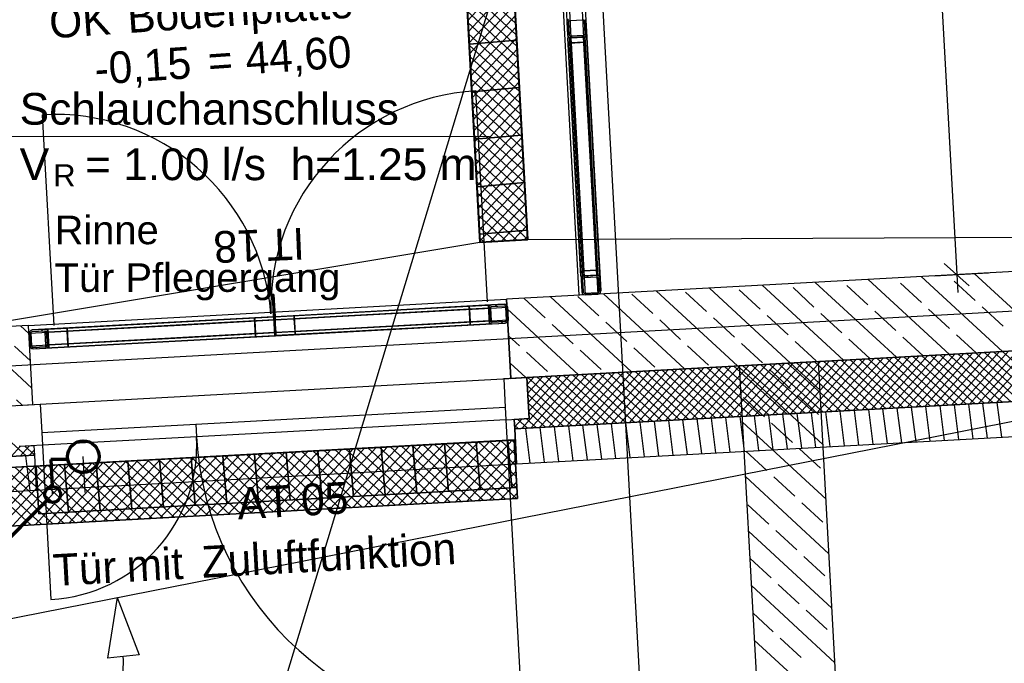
# Model space of a CAD drawing. Extents: x -181 to 1388, y 138 to 979.
# Tile 26 of 82: x 655 to 717, y 296 to 337. Entities that reach past the tile are written whole.
import ezdxf
from ezdxf.lldxf.tags import DXFTag

# ---------------------------------------------------------------- set-up
doc = ezdxf.new("R2010")
doc.units = 0
doc.layers.get('0').update_dxf_attribs({"lineweight": 25})
for name, color, linetype, lineweight, true_color in [('01 Höhen im Gebäude - Basis', 7, 'Continuous', 25, 0x848484), ('01AFU Allgemein Bemaßung', 7, 'Continuous', 25, 0x848484), ('02 Raster Bemaßung', 7, 'Continuous', 25, 0x848484), ('20 Außenwände', 7, 'Continuous', 25, 0x848484), ('20 Bodenaufbau - Gefällelinien', 7, 'Continuous', 25, 0x848484), ('20 Dach Stb-Decke', 7, 'Continuous', 25, 0x848484), ('20 Gitterwände', 7, 'Continuous', 25, 0x848484), ('20 Innenwände', 7, 'Continuous', 25, 0x848484), ('20 Türen Gitterwände - NR', 7, 'Continuous', 25, 0x848484), ('60 Stützwand - Stützwände', 7, 'Continuous', 25, 0x848484), ('70 Bodenabläufe+Rinnen', 7, 'Continuous', 25, 0x848484), ('A-0', 7, 'Continuous', 25, 0x848484), ('S_Einrichtung', 7, 'Continuous', 35, 0x9dff9d), ('S_Schmutzwasser', 5, 'Continuous', 70, 0x0000ff)]:
    doc.layers.add(name, color=color, linetype=linetype, lineweight=lineweight, true_color=true_color)
for name, color, linetype, lineweight in [('02 Raster Gebäude', 7, 'Continuous', 25), ('S_Beschriftung', 7, 'Continuous', 25), ('X_Geometrie', 7, 'Continuous', 25), ('X_Text', 7, 'Continuous', 25)]:
    doc.layers.add(name, color=color, linetype=linetype, lineweight=lineweight)
doc.styles.get("Standard").update_dxf_attribs({"font": 'arial.ttf'})
tags = doc.linetypes.add('Raster', pattern=[0.2, 0.1, -0.05, 0, -0.05]).pattern_tags.tags
tags[10:11] = [DXFTag(74, 4), DXFTag(75, 0), DXFTag(340, '0'), DXFTag(46, 1.0), DXFTag(50, 0.0), DXFTag(44, 0.0), DXFTag(45, 0.0)]
tags[8:9] = [DXFTag(74, 4), DXFTag(75, 0), DXFTag(340, '0'), DXFTag(46, 1.0), DXFTag(50, 0.0), DXFTag(44, 0.0), DXFTag(45, 0.0)]
tags[6:7] = [DXFTag(74, 4), DXFTag(75, 0), DXFTag(340, '0'), DXFTag(46, 1.0), DXFTag(50, 0.0), DXFTag(44, 0.0), DXFTag(45, 0.0)]
tags[4:5] = [DXFTag(74, 4), DXFTag(75, 0), DXFTag(340, '0'), DXFTag(46, 1.0), DXFTag(50, 0.0), DXFTag(44, 0.0), DXFTag(45, 0.0)]
tags = doc.linetypes.add('Strichlinie', pattern=[0.75, 0.5, -0.25]).pattern_tags.tags
tags[6:7] = [DXFTag(74, 4), DXFTag(75, 0), DXFTag(340, '0'), DXFTag(46, 1.0), DXFTag(50, 0.0), DXFTag(44, 0.0), DXFTag(45, 0.0)]
tags[4:5] = [DXFTag(74, 4), DXFTag(75, 0), DXFTag(340, '0'), DXFTag(46, 1.0), DXFTag(50, 0.0), DXFTag(44, 0.0), DXFTag(45, 0.0)]
tags = doc.linetypes.add('Strichlinie eng', pattern=[0.115, 0.075, -0.04]).pattern_tags.tags
tags[6:7] = [DXFTag(74, 4), DXFTag(75, 0), DXFTag(340, '0'), DXFTag(46, 1.0), DXFTag(50, 0.0), DXFTag(44, 0.0), DXFTag(45, 0.0)]
tags[4:5] = [DXFTag(74, 4), DXFTag(75, 0), DXFTag(340, '0'), DXFTag(46, 1.0), DXFTag(50, 0.0), DXFTag(44, 0.0), DXFTag(45, 0.0)]
tags = doc.linetypes.add('Öffnungslinie Tür Fenster', pattern=[0.115, 0.075, -0.04]).pattern_tags.tags
tags[6:7] = [DXFTag(74, 4), DXFTag(75, 0), DXFTag(340, '0'), DXFTag(46, 1.0), DXFTag(50, 0.0), DXFTag(44, 0.0), DXFTag(45, 0.0)]
tags[4:5] = [DXFTag(74, 4), DXFTag(75, 0), DXFTag(340, '0'), DXFTag(46, 1.0), DXFTag(50, 0.0), DXFTag(44, 0.0), DXFTag(45, 0.0)]

# ---------------------------------------------------------------- blocks, each defined once
blk = doc.blocks.new('Referenz-A07F5V09WF')
at = {"layer": '01AFU Allgemein Bemaßung', "lineweight": -2}
for p, q in [((710.83, 379.201), (714.022, 320.881)), ((713.232, 321.589), (714.812, 320.173)), ((712.618, 320.804), (716.019, 320.99)), ((714.022, 320.881), (714.083, 319.758))]:
    blk.add_line(p, q, dxfattribs=at)
at = {"layer": '02 Raster Bemaßung', "lineweight": -2}
for p, q in [((661.067, 300.502), (660.458, 296.687)), ((661.067, 300.502), (662.447, 296.893)), ((662.447, 296.893), (660.458, 296.687))]:
    blk.add_line(p, q, dxfattribs=at)
blk.add_ellipse((640.919, 296.536), major_axis=(20.474, -1.59), ratio=1, start_param=0, end_param=0.089875, dxfattribs=at)
at = {"layer": '02 Raster Gebäude', "linetype": 'Raster', "lineweight": -2, "ltscale": 56.250004}
for p, q in [((658.772, 938.924), (695.782, 262.802)), ((663.574, 268.626), (810.754, 754.038)), ((324.283, 234.21), (1008.61, 368.911)), ((1006.724, 334.399), (323.163, 296.981))]:
    blk.add_line(p, q, dxfattribs=at)
at = {"layer": '20 Außenwände', "lineweight": -2}
for p, q in [((760.062, 323.401), (685.628, 319.326)), ((713.566, 315.848), (708.44, 320.575)), ((716.908, 316.031), (711.782, 320.758)), ((715.189, 319.249), (713.866, 320.469)), ((720.25, 316.214), (715.124, 320.941)), ((716.816, 321.013), (716.795, 321.032)), ((700.198, 315.116), (695.072, 319.843)), ((703.54, 315.299), (698.414, 320.026)), ((701.624, 318.699), (700.3, 319.919)), ((706.882, 315.482), (701.756, 320.209)), ((705.015, 318.837), (703.692, 320.057)), ((710.224, 315.665), (705.098, 320.392)), ((708.406, 318.974), (707.083, 320.194)), ((711.798, 319.111), (710.474, 320.332)), ((655.473, 317.676), (685.628, 319.326)), ((685.901, 314.334), (685.628, 319.326)), ((688.058, 318.149), (686.735, 319.369)), ((693.514, 314.75), (688.388, 319.477)), ((691.45, 318.287), (690.126, 319.507)), ((696.856, 314.933), (691.73, 319.66)), ((694.841, 318.424), (693.518, 319.644)), ((698.232, 318.562), (696.909, 319.782)), ((690.172, 314.567), (685.66, 318.728)), ((713.562, 317.485), (712.239, 318.705)), ((716.953, 317.622), (715.63, 318.842)), ((696.605, 316.797), (695.282, 318.017)), ((699.997, 316.935), (698.673, 318.155)), ((703.388, 317.072), (702.065, 318.292)), ((706.779, 317.21), (705.456, 318.43)), ((710.171, 317.347), (708.847, 318.567)), ((655.473, 317.676), (650.231, 317.389)), ((655.69, 313.718), (651.626, 317.465)), ((655.501, 317.156), (654.968, 317.648)), ((655.746, 312.683), (655.473, 317.676)), ((689.823, 316.522), (688.499, 317.742)), ((693.214, 316.66), (691.891, 317.88)), ((686.431, 316.385), (685.755, 317.009)), ((686.9, 314.388), (730.91, 316.797)), ((708.544, 315.583), (707.22, 316.803)), ((711.895, 315.757), (710.612, 316.94)), ((715.237, 315.94), (714.003, 317.078)), ((655.595, 315.437), (654.586, 316.368)), ((691.587, 314.895), (690.264, 316.116)), ((694.978, 315.033), (693.655, 316.253)), ((698.37, 315.17), (697.046, 316.39)), ((701.761, 315.308), (700.438, 316.528)), ((705.152, 315.445), (703.829, 316.665)), ((715.389, 312.743), (718.41, 316.113)), ((715.954, 312.774), (718.975, 316.144)), ((716.519, 312.805), (719.539, 316.175)), ((688.196, 314.758), (686.872, 315.978)), ((704.093, 312.125), (707.113, 315.495)), ((704.657, 312.156), (707.678, 315.526)), ((705.222, 312.187), (708.243, 315.557)), ((705.787, 312.217), (708.807, 315.588)), ((706.352, 312.248), (709.372, 315.618)), ((706.917, 312.279), (709.937, 315.649)), ((710.67, 312.485), (707.3, 315.505)), ((707.482, 312.31), (710.502, 315.68)), ((711.235, 312.516), (707.865, 315.536)), ((708.047, 312.341), (711.067, 315.711)), ((711.8, 312.547), (708.43, 315.567)), ((708.611, 312.372), (711.632, 315.742)), ((712.365, 312.577), (708.995, 315.598)), ((709.176, 312.403), (712.197, 315.773)), ((712.93, 312.608), (709.559, 315.629)), ((709.741, 312.434), (712.761, 315.804)), ((713.494, 312.639), (710.124, 315.66)), ((710.306, 312.465), (713.326, 315.835)), ((714.059, 312.67), (710.689, 315.691)), ((710.871, 312.496), (713.891, 315.866)), ((714.624, 312.701), (711.254, 315.721)), ((711.436, 312.527), (714.456, 315.897)), ((715.189, 312.732), (711.819, 315.752)), ((712, 312.558), (715.021, 315.928)), ((715.754, 312.763), (712.384, 315.783)), ((712.565, 312.588), (715.586, 315.959)), ((716.319, 312.794), (712.948, 315.814)), ((713.13, 312.619), (716.15, 315.989)), ((716.883, 312.825), (713.513, 315.845)), ((713.695, 312.65), (716.715, 316.02)), ((717.448, 312.856), (714.078, 315.876)), ((714.26, 312.681), (717.28, 316.051)), ((718.013, 312.887), (714.643, 315.907)), ((714.825, 312.712), (717.845, 316.082)), ((718.578, 312.918), (715.208, 315.938)), ((719.143, 312.949), (715.773, 315.969)), ((719.708, 312.979), (716.337, 316)), ((720.272, 313.01), (716.902, 316.031)), ((686.83, 314.385), (685.849, 315.29)), ((692.796, 311.506), (695.816, 314.876)), ((693.361, 311.537), (696.381, 314.907)), ((693.926, 311.568), (696.946, 314.938)), ((694.49, 311.599), (697.511, 314.969)), ((695.055, 311.63), (698.076, 315)), ((695.62, 311.661), (698.64, 315.031)), ((699.373, 311.866), (696.003, 314.887)), ((696.185, 311.692), (699.205, 315.062)), ((699.938, 311.897), (696.568, 314.918)), ((696.75, 311.723), (699.77, 315.093)), ((700.503, 311.928), (697.133, 314.948)), ((697.315, 311.754), (700.335, 315.124)), ((701.068, 311.959), (697.698, 314.979)), ((697.879, 311.785), (700.9, 315.155)), ((701.633, 311.99), (698.263, 315.01)), ((698.444, 311.815), (701.465, 315.186)), ((702.198, 312.021), (698.827, 315.041)), ((699.009, 311.846), (702.029, 315.217)), ((702.762, 312.052), (699.392, 315.072)), ((699.574, 311.877), (702.594, 315.247)), ((703.327, 312.083), (699.957, 315.103)), ((700.139, 311.908), (703.159, 315.278)), ((703.892, 312.114), (700.522, 315.134)), ((700.704, 311.939), (703.724, 315.309)), ((704.457, 312.145), (701.087, 315.165)), ((701.268, 311.97), (704.289, 315.34)), ((705.022, 312.176), (701.652, 315.196)), ((701.833, 312.001), (704.854, 315.371)), ((705.587, 312.206), (702.216, 315.227)), ((702.398, 312.032), (705.418, 315.402)), ((706.151, 312.237), (702.781, 315.258)), ((702.963, 312.063), (705.983, 315.433)), ((706.716, 312.268), (703.346, 315.289)), ((703.528, 312.094), (706.548, 315.464)), ((707.281, 312.299), (703.911, 315.32)), ((707.846, 312.33), (704.476, 315.35)), ((708.411, 312.361), (705.041, 315.381)), ((708.976, 312.392), (705.606, 315.412)), ((709.54, 312.423), (706.17, 315.443)), ((710.105, 312.454), (706.735, 315.474)), ((686.9, 314.388), (685.442, 314.309)), ((685.442, 314.309), (685.54, 312.511)), ((686.9, 314.388), (685.901, 314.334)), ((686.136, 311.142), (744.219, 314.321)), ((686.583, 311.166), (689.603, 314.536)), ((687.042, 311.792), (686.9, 314.388)), ((686.924, 313.944), (687.344, 314.413)), ((686.955, 313.379), (687.908, 314.444)), ((690.336, 311.372), (686.966, 314.392)), ((686.986, 312.815), (688.473, 314.474)), ((687.017, 312.25), (689.038, 314.505)), ((687.147, 311.197), (690.168, 314.567)), ((690.901, 311.403), (687.531, 314.423)), ((687.712, 311.228), (690.733, 314.598)), ((691.466, 311.433), (688.095, 314.454)), ((688.277, 311.259), (691.297, 314.629)), ((692.03, 311.464), (688.66, 314.485)), ((688.842, 311.29), (691.862, 314.66)), ((692.595, 311.495), (689.225, 314.516)), ((689.407, 311.321), (692.427, 314.691)), ((693.16, 311.526), (689.79, 314.547)), ((689.972, 311.352), (692.992, 314.722)), ((693.725, 311.557), (690.355, 314.577)), ((690.536, 311.383), (693.557, 314.753)), ((694.29, 311.588), (690.92, 314.608)), ((691.101, 311.414), (694.122, 314.784)), ((694.855, 311.619), (691.485, 314.639)), ((691.666, 311.444), (694.686, 314.815)), ((695.419, 311.65), (692.049, 314.67)), ((692.231, 311.475), (695.251, 314.845)), ((695.984, 311.681), (692.614, 314.701)), ((696.549, 311.712), (693.179, 314.732)), ((697.114, 311.743), (693.744, 314.763)), ((697.679, 311.774), (694.309, 314.794)), ((698.244, 311.805), (694.874, 314.825)), ((698.809, 311.835), (695.438, 314.856)), ((689.771, 311.341), (686.927, 313.89)), ((686.256, 308.945), (767.444, 313.389)), ((689.206, 311.31), (686.958, 313.325)), ((655.316, 309.455), (651.946, 312.475)), ((655.081, 312.647), (654.724, 312.976)), ((654.748, 312.628), (656.205, 312.708)), ((654.748, 312.628), (655.746, 312.683)), ((656.205, 312.708), (656.304, 310.911)), ((666.029, 311.443), (685.54, 312.511)), ((685.54, 312.511), (685.584, 311.712)), ((688.641, 311.279), (686.989, 312.76)), ((709.647, 310.225), (709.365, 312.413)), ((710.548, 310.275), (710.267, 312.463)), ((711.449, 310.324), (711.168, 312.512)), ((712.35, 310.373), (712.069, 312.561)), ((713.251, 310.423), (712.97, 312.611)), ((714.152, 310.472), (713.871, 312.66)), ((715.053, 310.521), (714.772, 312.709)), ((715.954, 310.571), (715.673, 312.759)), ((716.855, 310.62), (716.574, 312.808)), ((685.584, 311.712), (687.042, 311.792)), ((686.103, 311.741), (687.042, 311.792)), ((686.129, 311.26), (686.584, 311.767)), ((687.512, 311.217), (686.88, 311.783)), ((688.077, 311.248), (687.02, 312.195)), ((697.933, 309.584), (697.652, 311.772)), ((698.834, 309.634), (698.553, 311.821)), ((699.735, 309.683), (699.454, 311.871)), ((700.636, 309.732), (700.355, 311.92)), ((701.537, 309.781), (701.256, 311.969)), ((702.438, 309.831), (702.157, 312.019)), ((703.339, 309.88), (703.058, 312.068)), ((704.24, 309.929), (703.959, 312.117)), ((705.141, 309.979), (704.86, 312.167)), ((706.042, 310.028), (705.761, 312.216)), ((706.943, 310.077), (706.662, 312.265)), ((707.844, 310.127), (707.563, 312.315)), ((708.746, 310.176), (708.464, 312.364)), ((656.304, 310.911), (666.029, 311.443)), ((666.029, 311.443), (666.073, 310.644)), ((685.584, 311.712), (666.073, 310.644)), ((685.584, 311.712), (686.652, 292.202)), ((686.136, 311.142), (686.103, 311.741)), ((686.382, 311.155), (686.122, 311.388)), ((686.256, 308.945), (686.136, 311.142)), ((686.947, 311.186), (686.315, 311.752)), ((687.12, 308.992), (686.839, 311.18)), ((688.021, 309.042), (687.74, 311.23)), ((688.922, 309.091), (688.641, 311.279)), ((689.823, 309.14), (689.542, 311.328)), ((690.724, 309.19), (690.443, 311.378)), ((691.625, 309.239), (691.344, 311.427)), ((692.526, 309.288), (692.245, 311.476)), ((693.427, 309.338), (693.146, 311.525)), ((694.329, 309.387), (694.047, 311.575)), ((695.23, 309.436), (694.949, 311.624)), ((696.131, 309.486), (695.85, 311.673)), ((697.032, 309.535), (696.751, 311.723)), ((656.304, 310.911), (656.348, 310.112)), ((666.073, 310.644), (656.348, 310.112)), ((654.387, 309.404), (654.953, 310.036)), ((656.348, 310.112), (654.89, 310.032)), ((655.828, 310.084), (654.89, 310.032)), ((654.952, 309.435), (655.518, 310.067)), ((655.86, 309.504), (655.249, 310.052)), ((655.829, 310.069), (655.814, 310.083)), ((655.861, 309.485), (655.828, 310.084)), ((631.572, 308.155), (655.861, 309.485)), ((655.583, 307.266), (655.302, 309.454)), ((655.516, 309.466), (655.842, 309.829)), ((655.981, 307.288), (655.861, 309.485)), ((655.981, 307.288), (686.256, 308.945)), ((631.693, 305.958), (655.981, 307.288))]:
    blk.add_line(p, q, dxfattribs=at)
at = {"layer": '20 Außenwände', "linetype": 'Strichlinie eng', "lineweight": -2, "ltscale": 56.250004}
blk.add_line((656.348, 310.112), (656.88, 300.387), dxfattribs=at)
at = {"layer": '20 Außenwände', "linetype": 'Strichlinie eng', "lineweight": -2, "ltscale": 40.625}
blk.add_ellipse((656.348, 310.112), major_axis=(0.532, -9.725), ratio=1, start_param=0, end_param=1.570796, dxfattribs=at)
at = {"layer": '20 Außenwände', "lineweight": -2}
blk.add_ellipse((685.584, 311.712), major_axis=(-19.511, -1.068), ratio=1, start_param=0, end_param=1.570796, dxfattribs=at)
at = {"layer": '20 Bodenaufbau - Gefällelinien', "lineweight": -2}
for p, q in [((683.948, 322.915), (681.215, 372.84)), ((684.21, 373.004), (686.943, 323.079)), ((686.943, 323.079), (683.948, 322.915))]:
    blk.add_line(p, q, dxfattribs=at)
at = {"layer": '20 Bodenaufbau - Gefällelinien', "linetype": 'Öffnungslinie Tür Fenster', "lineweight": -2, "ltscale": 56.250004}
for p, q in [((760.062, 323.401), (686.943, 323.079)), ((683.948, 322.915), (650.241, 317.289))]:
    blk.add_line(p, q, dxfattribs=at)
at = {"layer": '20 Dach Stb-Decke', "linetype": 'Öffnungslinie Tür Fenster', "lineweight": -2, "ltscale": 56.250004}
blk.add_line((584.952, 308.808), (766.772, 318.76), dxfattribs=at)
at = {"layer": '20 Gitterwände', "linetype": 'Strichlinie eng', "lineweight": -2, "ltscale": 56.250004}
for p, q in [((688.283, 357.773), (689.487, 335.806)), ((688.483, 357.784), (689.686, 335.817)), ((689.282, 357.828), (690.485, 335.861)), ((689.482, 357.839), (690.685, 335.871)), ((689.487, 335.806), (690.364, 319.786)), ((689.686, 335.817), (690.575, 319.597)), ((690.485, 335.861), (691.373, 319.641)), ((690.685, 335.871), (691.562, 319.851)), ((691.541, 319.75), (691.562, 319.851)), ((670.852, 319.619), (670.951, 319.625)), ((670.928, 318.221), (670.852, 319.619)), ((670.951, 319.625), (671.028, 318.227)), ((690.364, 319.786), (690.396, 319.687)), ((690.396, 319.687), (690.473, 319.618)), ((690.473, 319.618), (690.575, 319.597)), ((690.575, 319.597), (691.373, 319.641)), ((691.373, 319.641), (691.472, 319.673)), ((691.472, 319.673), (691.541, 319.75)), ((670.992, 318.225), (684.627, 318.971)), ((671.003, 318.025), (684.638, 318.772)), ((684.627, 318.971), (685.463, 319.017)), ((684.638, 318.772), (685.674, 318.828)), ((685.463, 319.017), (685.564, 318.996)), ((685.564, 318.996), (685.641, 318.927)), ((685.641, 318.927), (685.674, 318.828)), ((685.674, 318.828), (685.717, 318.029)), ((664.657, 317.878), (670.992, 318.225)), ((664.668, 317.678), (671.003, 318.025)), ((671.047, 317.226), (684.682, 317.973)), ((684.682, 317.973), (685.717, 318.029)), ((685.717, 318.029), (685.696, 317.928)), ((655.519, 317.178), (664.668, 317.678)), ((655.54, 317.279), (655.609, 317.356)), ((655.609, 317.356), (655.707, 317.388)), ((655.707, 317.388), (664.657, 317.878)), ((671.058, 317.027), (684.692, 317.773)), ((684.692, 317.773), (685.529, 317.819)), ((685.627, 317.851), (685.529, 317.819)), ((685.696, 317.928), (685.627, 317.851)), ((655.519, 317.178), (655.54, 317.279)), ((655.562, 316.379), (655.519, 317.178)), ((655.562, 316.379), (664.711, 316.88)), ((664.711, 316.88), (671.047, 317.226)), ((664.722, 316.68), (671.058, 317.027)), ((655.595, 316.28), (655.562, 316.379)), ((655.672, 316.211), (655.595, 316.28)), ((655.773, 316.19), (655.672, 316.211)), ((655.773, 316.19), (664.722, 316.68))]:
    blk.add_line(p, q, dxfattribs=at)
at = {"layer": '20 Gitterwände', "lineweight": -2}
for p, q in [((689.453, 336.906), (689.432, 336.804)), ((689.432, 336.804), (689.476, 336.006)), ((689.453, 336.906), (689.522, 336.983)), ((689.542, 336.86), (689.532, 336.81)), ((689.532, 336.81), (689.575, 336.011)), ((689.542, 336.86), (689.577, 336.899)), ((689.577, 336.899), (689.626, 336.915)), ((689.626, 336.915), (690.425, 336.959)), ((690.425, 336.959), (690.476, 336.948)), ((690.476, 336.948), (690.514, 336.914)), ((690.53, 336.865), (690.514, 336.914)), ((690.574, 336.066), (690.53, 336.865)), ((690.63, 336.87), (690.536, 336.768)), ((690.63, 336.87), (690.598, 336.968)), ((690.674, 336.071), (690.63, 336.87)), ((689.476, 336.006), (689.508, 335.907)), ((689.575, 336.011), (689.592, 335.962)), ((690.48, 335.96), (690.529, 335.977)), ((690.529, 335.977), (690.563, 336.015)), ((690.563, 336.015), (690.574, 336.066)), ((690.668, 336.174), (690.574, 336.071)), ((690.653, 335.97), (690.674, 336.071)), ((689.513, 335.807), (689.487, 335.806)), ((690.309, 320.784), (689.487, 335.806)), ((689.508, 335.907), (689.585, 335.838)), ((689.586, 335.811), (689.513, 335.807)), ((689.585, 335.838), (689.686, 335.817)), ((690.585, 335.866), (689.586, 335.811)), ((689.686, 335.817), (689.586, 335.811)), ((689.586, 335.811), (689.604, 335.492)), ((689.592, 335.962), (689.63, 335.927)), ((689.604, 335.492), (690.602, 335.547)), ((689.704, 335.497), (689.604, 335.492)), ((689.604, 335.492), (690.392, 321.109)), ((689.63, 335.927), (689.681, 335.917)), ((689.755, 335.921), (689.663, 335.822)), ((689.681, 335.917), (690.48, 335.96)), ((689.686, 335.817), (690.485, 335.861)), ((690.509, 320.795), (689.686, 335.817)), ((690.503, 335.541), (689.704, 335.497)), ((690.492, 321.115), (689.704, 335.497)), ((689.704, 335.497), (690.492, 321.115)), ((690.471, 335.96), (690.374, 335.854)), ((690.485, 335.861), (690.583, 335.893)), ((690.585, 335.866), (690.485, 335.861)), ((691.308, 320.839), (690.485, 335.861)), ((690.602, 335.547), (690.503, 335.541)), ((690.503, 335.541), (691.29, 321.158)), ((691.29, 321.158), (690.503, 335.541)), ((690.583, 335.893), (690.653, 335.97)), ((690.658, 335.87), (690.585, 335.866)), ((690.602, 335.547), (690.585, 335.866)), ((691.39, 321.164), (690.602, 335.547)), ((690.685, 335.871), (690.658, 335.87)), ((691.508, 320.85), (690.685, 335.871)), ((691.39, 321.164), (690.392, 321.109)), ((690.392, 321.109), (690.492, 321.115)), ((690.392, 321.109), (690.409, 320.79)), ((690.492, 321.115), (691.29, 321.158)), ((691.29, 321.158), (691.39, 321.164)), ((691.408, 320.844), (691.39, 321.164)), ((690.309, 320.784), (690.336, 320.786)), ((690.342, 320.686), (690.32, 320.585)), ((690.32, 320.585), (690.364, 319.786)), ((690.336, 320.786), (690.409, 320.79)), ((690.342, 320.686), (690.411, 320.763)), ((690.409, 320.79), (691.408, 320.844)), ((690.409, 320.79), (690.509, 320.795)), ((690.411, 320.763), (690.509, 320.795)), ((690.431, 320.641), (690.42, 320.59)), ((690.42, 320.59), (690.464, 319.791)), ((690.431, 320.641), (690.465, 320.679)), ((690.465, 320.679), (690.515, 320.695)), ((690.509, 320.795), (691.308, 320.839)), ((690.515, 320.695), (691.313, 320.739)), ((690.784, 320.81), (690.687, 320.705)), ((691.308, 320.839), (691.408, 320.844)), ((691.308, 320.839), (691.409, 320.818)), ((691.313, 320.739), (691.364, 320.728)), ((691.364, 320.728), (691.403, 320.694)), ((691.419, 320.645), (691.403, 320.694)), ((691.408, 320.844), (691.481, 320.848)), ((691.409, 320.818), (691.486, 320.749)), ((691.462, 319.846), (691.419, 320.645)), ((691.481, 320.848), (691.508, 320.85)), ((691.518, 320.65), (691.486, 320.749)), ((691.562, 319.851), (691.518, 320.65)), ((690.429, 320.425), (690.335, 320.323)), ((691.545, 320.161), (691.451, 320.058)), ((691.452, 319.795), (691.462, 319.846)), ((691.541, 319.75), (691.562, 319.851)), ((670.852, 319.619), (670.951, 319.625)), ((670.852, 319.619), (670.939, 318.022)), ((670.972, 319.24), (670.878, 319.137)), ((670.951, 319.625), (671.039, 318.027)), ((690.364, 319.786), (690.396, 319.687)), ((690.396, 319.687), (690.473, 319.618)), ((690.464, 319.791), (690.48, 319.742)), ((690.473, 319.618), (690.575, 319.597)), ((690.48, 319.742), (690.519, 319.707)), ((690.519, 319.707), (690.569, 319.697)), ((690.569, 319.697), (691.368, 319.741)), ((690.575, 319.597), (691.373, 319.641)), ((691.147, 319.728), (691.05, 319.623)), ((691.368, 319.741), (691.417, 319.757)), ((691.373, 319.641), (691.472, 319.673)), ((691.417, 319.757), (691.452, 319.795)), ((691.472, 319.673), (691.541, 319.75)), ((684.627, 318.971), (671.028, 318.227)), ((684.475, 318.763), (671.039, 318.027)), ((672.226, 318.292), (683.266, 318.897)), ((672.237, 318.093), (683.277, 318.697)), ((683.277, 318.697), (672.237, 318.093)), ((683.266, 318.897), (684.464, 318.962)), ((683.266, 318.897), (683.277, 318.697)), ((683.332, 317.699), (683.266, 318.897)), ((683.277, 318.697), (683.321, 317.898)), ((684.464, 318.962), (684.53, 317.764)), ((684.497, 318.864), (684.475, 318.763)), ((684.475, 318.763), (684.519, 317.964)), ((684.497, 318.864), (684.566, 318.941)), ((684.566, 318.941), (684.664, 318.973)), ((684.586, 318.819), (684.575, 318.768)), ((684.638, 318.772), (684.575, 318.768)), ((684.575, 318.768), (684.619, 317.969)), ((684.586, 318.819), (684.62, 318.857)), ((684.62, 318.857), (684.67, 318.873)), ((684.627, 318.961), (684.627, 318.971)), ((684.638, 318.772), (684.633, 318.861)), ((684.682, 317.973), (684.638, 318.772)), ((684.664, 318.973), (685.463, 319.017)), ((684.67, 318.873), (685.468, 318.917)), ((685.028, 318.993), (684.931, 318.888)), ((685.463, 319.017), (685.564, 318.996)), ((685.468, 318.917), (685.519, 318.906)), ((685.519, 318.906), (685.558, 318.872)), ((685.574, 318.823), (685.558, 318.872)), ((685.564, 318.996), (685.641, 318.927)), ((685.617, 318.024), (685.574, 318.823)), ((685.674, 318.828), (685.641, 318.927)), ((685.717, 318.029), (685.674, 318.828)), ((657.904, 317.508), (669.73, 318.156)), ((670.928, 318.221), (664.657, 317.878)), ((670.939, 318.022), (664.668, 317.678)), ((669.73, 318.156), (670.928, 318.221)), ((669.73, 318.156), (669.741, 317.956)), ((669.795, 316.958), (669.73, 318.156)), ((670.928, 318.221), (670.994, 317.023)), ((670.939, 318.022), (671.039, 318.027)), ((670.939, 318.022), (670.983, 317.223)), ((671.028, 318.227), (672.226, 318.292)), ((671.094, 317.029), (671.028, 318.227)), ((671.083, 317.228), (671.039, 318.027)), ((672.226, 318.292), (672.292, 317.094)), ((672.237, 318.093), (672.226, 318.292)), ((672.281, 317.294), (672.237, 318.093)), ((684.589, 318.517), (684.494, 318.415)), ((684.682, 317.973), (684.619, 317.969)), ((684.619, 317.969), (684.635, 317.92)), ((684.686, 317.883), (684.682, 317.973)), ((685.572, 317.935), (685.607, 317.973)), ((685.607, 317.973), (685.617, 318.024)), ((685.705, 318.252), (685.611, 318.15)), ((685.696, 317.928), (685.717, 318.029)), ((655.54, 317.279), (655.609, 317.356)), ((655.609, 317.356), (655.707, 317.388)), ((655.707, 317.388), (656.506, 317.432)), ((656.377, 317.425), (656.28, 317.319)), ((664.657, 317.878), (656.506, 317.432)), ((656.506, 317.432), (656.608, 317.411)), ((656.608, 317.411), (656.685, 317.342)), ((656.706, 317.443), (657.904, 317.508)), ((656.772, 316.245), (656.706, 317.443)), ((664.668, 317.678), (656.717, 317.243)), ((657.915, 317.309), (657.904, 317.508)), ((657.904, 317.508), (657.97, 316.31)), ((669.741, 317.956), (657.915, 317.309)), ((657.915, 317.309), (669.741, 317.956)), ((669.741, 317.956), (669.785, 317.157)), ((684.519, 317.964), (671.083, 317.228)), ((684.692, 317.773), (671.094, 317.029)), ((672.281, 317.294), (683.321, 317.898)), ((683.321, 317.898), (672.281, 317.294)), ((683.332, 317.699), (672.292, 317.094)), ((683.321, 317.898), (683.332, 317.699)), ((684.53, 317.764), (683.332, 317.699)), ((684.519, 317.964), (684.551, 317.865)), ((684.551, 317.865), (684.628, 317.796)), ((684.628, 317.796), (684.73, 317.775)), ((684.635, 317.92), (684.674, 317.886)), ((684.674, 317.886), (684.724, 317.875)), ((684.692, 317.773), (684.692, 317.783)), ((684.724, 317.875), (685.523, 317.919)), ((684.73, 317.775), (685.529, 317.819)), ((685.391, 317.911), (685.293, 317.806)), ((685.523, 317.919), (685.572, 317.935)), ((685.529, 317.819), (685.627, 317.851)), ((685.627, 317.851), (685.696, 317.928)), ((655.54, 317.279), (655.519, 317.178)), ((655.519, 317.178), (655.562, 316.379)), ((655.629, 317.234), (655.619, 317.183)), ((655.619, 317.183), (655.662, 316.384)), ((655.629, 317.234), (655.664, 317.272)), ((655.664, 317.272), (655.713, 317.288)), ((655.713, 317.288), (656.512, 317.332)), ((656.512, 317.332), (656.562, 317.321)), ((656.517, 317.232), (656.512, 317.332)), ((656.617, 317.238), (656.517, 317.232)), ((656.561, 316.433), (656.517, 317.232)), ((656.562, 317.321), (656.601, 317.287)), ((656.617, 317.238), (656.601, 317.287)), ((656.661, 316.439), (656.617, 317.238)), ((656.727, 317.066), (656.632, 316.964)), ((656.717, 317.243), (656.685, 317.342)), ((656.761, 316.444), (656.717, 317.243)), ((664.711, 316.88), (656.761, 316.444)), ((657.959, 316.51), (657.915, 317.309)), ((657.959, 316.51), (669.785, 317.157)), ((669.785, 317.157), (657.959, 316.51)), ((669.795, 316.958), (657.97, 316.31)), ((670.983, 317.223), (664.711, 316.88)), ((670.994, 317.023), (664.722, 316.68)), ((669.785, 317.157), (669.795, 316.958)), ((670.994, 317.023), (669.795, 316.958)), ((670.983, 317.223), (670.988, 317.123)), ((670.988, 317.123), (670.992, 317.05)), ((670.992, 317.05), (670.994, 317.023)), ((671.088, 317.128), (671.083, 317.228)), ((671.092, 317.055), (671.088, 317.128)), ((671.094, 317.029), (671.092, 317.055)), ((672.292, 317.094), (671.094, 317.029)), ((672.292, 317.094), (672.281, 317.294)), ((655.649, 316.635), (655.554, 316.532)), ((655.562, 316.379), (655.595, 316.28)), ((655.595, 316.28), (655.672, 316.211)), ((655.662, 316.384), (655.678, 316.335)), ((655.672, 316.211), (655.773, 316.19)), ((655.678, 316.335), (655.717, 316.3)), ((655.717, 316.3), (655.768, 316.29)), ((655.768, 316.29), (656.566, 316.334)), ((655.773, 316.19), (656.572, 316.234)), ((656.023, 316.304), (655.926, 316.198)), ((656.661, 316.439), (656.561, 316.433)), ((656.566, 316.334), (656.561, 316.433)), ((656.566, 316.334), (656.616, 316.35)), ((664.722, 316.68), (656.572, 316.234)), ((656.572, 316.234), (656.67, 316.266)), ((656.616, 316.35), (656.65, 316.388)), ((656.65, 316.388), (656.661, 316.439)), ((656.67, 316.266), (656.739, 316.343)), ((656.739, 316.343), (656.761, 316.444)), ((657.97, 316.31), (656.772, 316.245)), ((657.97, 316.31), (657.959, 316.51))]:
    blk.add_line(p, q, dxfattribs=at)
at = {"layer": '20 Gitterwände', "linetype": 'Strichlinie', "lineweight": -2, "ltscale": 56.250004}
for p, q in [((684.429, 319.161), (683.696, 332.467)), ((657.088, 317.664), (656.365, 330.971))]:
    blk.add_line(p, q, dxfattribs=at)
for centre, major_axis in [((684.444, 318.797), (-0.748, 13.67)), ((657.113, 317.301), (13.646, 1.107))]:
    blk.add_ellipse(centre, major_axis=major_axis, ratio=1, start_param=0, end_param=1.544563, dxfattribs=at)
at = {"layer": '20 Innenwände', "linetype": 'Öffnungslinie Tür Fenster', "lineweight": -2, "ltscale": 56.250004}
blk.add_line((679.676, 511.195), (690.175, 319.575), dxfattribs=at)
at = {"layer": '60 Stützwand - Stützwände', "lineweight": -2}
for p, q in [((700.305, 315.122), (705.298, 315.395)), ((700.305, 315.122), (702.492, 275.182)), ((705.585, 310.149), (700.311, 315.012)), ((703.525, 313.681), (702.202, 314.901)), ((705.397, 313.587), (703.54, 315.299)), ((707.757, 270.463), (705.298, 315.395)), ((701.898, 311.916), (700.575, 313.137)), ((705.29, 312.054), (703.967, 313.274)), ((705.773, 306.711), (700.5, 311.574)), ((703.663, 310.289), (702.34, 311.51)), ((702.036, 308.525), (700.713, 309.745)), ((705.427, 308.663), (704.104, 309.883)), ((705.961, 303.273), (700.688, 308.136)), ((703.8, 306.898), (702.477, 308.118)), ((702.173, 305.134), (700.85, 306.354)), ((705.565, 305.271), (704.241, 306.491)), ((706.15, 299.835), (700.876, 304.698)), ((703.938, 303.507), (702.615, 304.727)), ((705.702, 301.88), (704.379, 303.1)), ((702.311, 301.742), (700.988, 302.963)), ((706.338, 296.397), (701.064, 301.26)), ((704.075, 300.115), (702.752, 301.336)), ((702.448, 298.351), (701.158, 299.541)), ((705.84, 298.489), (704.516, 299.709)), ((706.526, 292.959), (701.252, 297.822)), ((704.213, 296.724), (702.889, 297.944))]:
    blk.add_line(p, q, dxfattribs=at)
at = {"layer": '70 Bodenabläufe+Rinnen', "lineweight": -2}
for p, q in [((683.948, 322.915), (681.215, 372.84)), ((684.21, 373.004), (686.943, 323.079)), ((686.018, 339.982), (683.182, 336.906)), ((686.196, 336.734), (683.031, 339.651)), ((686.056, 339.285), (683.22, 336.21)), ((686.235, 336.017), (683.071, 338.935)), ((686.094, 338.589), (683.258, 335.513)), ((686.274, 335.301), (683.11, 338.219)), ((686.132, 337.893), (683.296, 334.817)), ((686.313, 334.585), (683.149, 337.502)), ((686.353, 333.868), (683.188, 336.786)), ((686.17, 337.197), (683.334, 334.121)), ((686.392, 333.152), (683.228, 336.07)), ((686.208, 336.5), (683.372, 333.425)), ((686.431, 332.436), (683.267, 335.354)), ((686.247, 335.804), (683.41, 332.728)), ((686.285, 335.108), (683.449, 332.032)), ((686.47, 331.72), (683.306, 334.637)), ((686.323, 334.412), (683.487, 331.336)), ((686.509, 331.003), (683.345, 333.921)), ((686.361, 333.715), (683.525, 330.64)), ((686.549, 330.287), (683.384, 333.205)), ((686.399, 333.019), (683.563, 329.943)), ((686.588, 329.571), (683.424, 332.488)), ((686.437, 332.323), (683.601, 329.247)), ((686.627, 328.855), (683.463, 331.772)), ((686.475, 331.627), (683.639, 328.551)), ((686.666, 328.138), (683.502, 331.056)), ((686.513, 330.93), (683.677, 327.855)), ((686.705, 327.422), (683.541, 330.34)), ((686.551, 330.234), (683.715, 327.158)), ((686.745, 326.706), (683.58, 329.623)), ((686.59, 329.538), (683.753, 326.462)), ((686.784, 325.989), (683.62, 328.907)), ((686.628, 328.842), (683.792, 325.766)), ((686.823, 325.273), (683.659, 328.191)), ((686.666, 328.145), (683.83, 325.07)), ((686.862, 324.557), (683.698, 327.475)), ((686.704, 327.449), (683.868, 324.373)), ((686.901, 323.841), (683.737, 326.758)), ((686.742, 326.753), (683.906, 323.677)), ((686.941, 323.124), (683.776, 326.042)), ((686.78, 326.057), (683.944, 322.981)), ((686.291, 323.043), (683.816, 325.326)), ((686.818, 325.36), (684.596, 322.95)), ((685.595, 323.005), (683.855, 324.61)), ((686.856, 324.664), (685.312, 322.99)), ((684.899, 322.967), (683.894, 323.893)), ((686.894, 323.968), (686.029, 323.029)), ((684.202, 322.929), (683.933, 323.177)), ((686.943, 323.079), (683.948, 322.915)), ((686.933, 323.272), (686.745, 323.068)), ((611.18, 306.358), (686.113, 310.459)), ((675.967, 309.904), (672.368, 306.002)), ((676.683, 309.943), (673.085, 306.041)), ((677.399, 309.982), (673.801, 306.08)), ((678.116, 310.022), (674.517, 306.119)), ((678.832, 310.061), (675.233, 306.158)), ((679.548, 310.1), (675.95, 306.198)), ((679.98, 306.418), (676.187, 309.916)), ((680.264, 310.139), (676.666, 306.237)), ((680.677, 306.456), (676.883, 309.954)), ((680.981, 310.179), (677.382, 306.276)), ((681.373, 306.494), (677.58, 309.992)), ((681.697, 310.218), (678.098, 306.315)), ((682.069, 306.533), (678.276, 310.03)), ((682.413, 310.257), (678.815, 306.354)), ((682.765, 306.571), (678.972, 310.069)), ((683.129, 310.296), (679.531, 306.394)), ((683.462, 306.609), (679.668, 310.107)), ((683.846, 310.335), (680.247, 306.433)), ((684.158, 306.647), (680.365, 310.145)), ((684.562, 310.375), (680.964, 306.472)), ((684.854, 306.685), (681.061, 310.183)), ((685.278, 310.414), (681.68, 306.511)), ((685.55, 306.723), (681.757, 310.221)), ((685.995, 310.453), (682.396, 306.55)), ((686.247, 306.761), (682.453, 310.259)), ((686.28, 307.411), (683.15, 310.297)), ((686.241, 308.127), (683.846, 310.335)), ((686.202, 308.843), (684.542, 310.373)), ((686.162, 309.56), (685.238, 310.412)), ((686.123, 310.276), (685.935, 310.45)), ((686.113, 310.459), (686.315, 306.765)), ((664.506, 309.277), (660.908, 305.374)), ((665.223, 309.316), (661.624, 305.413)), ((665.939, 309.355), (662.34, 305.453)), ((666.655, 309.394), (663.057, 305.492)), ((667.371, 309.434), (663.773, 305.531)), ((668.088, 309.473), (664.489, 305.57)), ((668.84, 305.808), (665.047, 309.306)), ((668.804, 309.512), (665.206, 305.609)), ((669.537, 305.847), (665.743, 309.344)), ((669.52, 309.551), (665.922, 305.649)), ((670.233, 305.885), (666.439, 309.383)), ((670.237, 309.59), (666.638, 305.688)), ((670.929, 305.923), (667.136, 309.421)), ((670.953, 309.63), (667.354, 305.727)), ((671.625, 305.961), (667.832, 309.459)), ((671.669, 309.669), (668.071, 305.766)), ((672.322, 305.999), (668.528, 309.497)), ((672.385, 309.708), (668.787, 305.806)), ((673.018, 306.037), (669.224, 309.535)), ((673.102, 309.747), (669.503, 305.845)), ((673.714, 306.075), (669.921, 309.573)), ((673.818, 309.786), (670.219, 305.884)), ((674.41, 306.113), (670.617, 309.611)), ((674.534, 309.826), (670.936, 305.923)), ((675.107, 306.151), (671.313, 309.649)), ((675.25, 309.865), (671.652, 305.962)), ((675.803, 306.19), (672.01, 309.687)), ((676.499, 306.228), (672.706, 309.726)), ((677.195, 306.266), (673.402, 309.764)), ((677.892, 306.304), (674.098, 309.802)), ((678.588, 306.342), (674.795, 309.84)), ((679.284, 306.38), (675.491, 309.878)), ((686.145, 309.878), (683.112, 306.59)), ((655.195, 308.767), (651.596, 304.865)), ((655.911, 308.806), (652.313, 304.904)), ((656.627, 308.845), (653.029, 304.943)), ((657.004, 305.161), (653.211, 308.658)), ((657.344, 308.885), (653.745, 304.982)), ((657.7, 305.199), (653.907, 308.697)), ((658.06, 308.924), (654.461, 305.021)), ((658.397, 305.237), (654.603, 308.735)), ((658.776, 308.963), (655.178, 305.061)), ((659.093, 305.275), (655.299, 308.773)), ((659.492, 309.002), (655.894, 305.1)), ((659.789, 305.313), (655.996, 308.811)), ((660.209, 309.041), (656.61, 305.139)), ((660.485, 305.351), (656.692, 308.849)), ((660.925, 309.081), (657.327, 305.178)), ((661.182, 305.389), (657.388, 308.887)), ((661.641, 309.12), (658.043, 305.217)), ((661.878, 305.427), (658.084, 308.925)), ((662.358, 309.159), (658.759, 305.257)), ((662.574, 305.465), (658.781, 308.963)), ((663.074, 309.198), (659.475, 305.296)), ((663.27, 305.504), (659.477, 309.001)), ((663.967, 305.542), (660.173, 309.04)), ((663.79, 309.238), (660.192, 305.335)), ((664.663, 305.58), (660.869, 309.078)), ((665.359, 305.618), (661.566, 309.116)), ((666.055, 305.656), (662.262, 309.154)), ((666.752, 305.694), (662.958, 309.192)), ((667.448, 305.732), (663.654, 309.23)), ((668.144, 305.77), (664.351, 309.268)), ((686.183, 309.182), (683.829, 306.629)), ((655.612, 305.084), (651.818, 308.582)), ((656.308, 305.122), (652.514, 308.62)), ((686.221, 308.486), (684.545, 306.668)), ((686.259, 307.79), (685.261, 306.707)), ((686.297, 307.093), (685.977, 306.747)), ((686.315, 306.765), (611.382, 302.663))]:
    blk.add_line(p, q, dxfattribs=at)
at = {"layer": 'A-0', "linetype": 'Continuous', "lineweight": -2, "ltscale": 312.5}
for p, q in [((681.215, 372.84), (683.948, 322.915)), ((686.943, 323.079), (684.21, 373.004)), ((689.453, 336.906), (689.432, 336.804)), ((689.432, 336.804), (689.476, 336.006)), ((689.522, 336.983), (689.453, 336.906)), ((689.532, 336.81), (689.542, 336.86)), ((689.575, 336.011), (689.532, 336.81)), ((689.542, 336.86), (689.577, 336.899)), ((689.577, 336.899), (689.626, 336.915)), ((689.626, 336.915), (690.425, 336.959)), ((690.425, 336.959), (690.476, 336.948)), ((690.476, 336.948), (690.514, 336.914)), ((690.514, 336.914), (690.53, 336.865)), ((690.53, 336.865), (690.574, 336.066)), ((690.63, 336.87), (690.598, 336.968)), ((690.674, 336.071), (690.63, 336.87)), ((689.476, 336.006), (689.508, 335.907)), ((689.592, 335.962), (689.575, 336.011)), ((690.529, 335.977), (690.48, 335.96)), ((690.563, 336.015), (690.529, 335.977)), ((690.574, 336.066), (690.563, 336.015)), ((690.653, 335.97), (690.674, 336.071)), ((689.508, 335.907), (689.585, 335.838)), ((689.585, 335.838), (689.686, 335.817)), ((689.63, 335.927), (689.592, 335.962)), ((689.681, 335.917), (689.63, 335.927)), ((690.48, 335.96), (689.681, 335.917)), ((689.686, 335.817), (690.485, 335.861)), ((690.485, 335.861), (690.583, 335.893)), ((690.583, 335.893), (690.653, 335.97)), ((766.149, 323.734), (685.628, 319.326)), ((683.948, 322.915), (686.943, 323.079)), ((690.342, 320.686), (690.32, 320.585)), ((690.32, 320.585), (690.364, 319.786)), ((690.411, 320.763), (690.342, 320.686)), ((690.509, 320.795), (690.411, 320.763)), ((690.42, 320.59), (690.431, 320.641)), ((690.464, 319.791), (690.42, 320.59)), ((690.431, 320.641), (690.465, 320.679)), ((690.465, 320.679), (690.515, 320.695)), ((691.308, 320.839), (690.509, 320.795)), ((690.515, 320.695), (691.313, 320.739)), ((691.409, 320.818), (691.308, 320.839)), ((691.313, 320.739), (691.364, 320.728)), ((691.364, 320.728), (691.403, 320.694)), ((691.403, 320.694), (691.419, 320.645)), ((691.486, 320.749), (691.409, 320.818)), ((691.419, 320.645), (691.462, 319.846)), ((691.518, 320.65), (691.486, 320.749)), ((691.562, 319.851), (691.518, 320.65)), ((691.462, 319.846), (691.452, 319.795)), ((691.541, 319.75), (691.562, 319.851)), ((670.951, 319.625), (670.852, 319.619)), ((670.852, 319.619), (670.939, 318.022)), ((671.039, 318.027), (670.951, 319.625)), ((685.628, 319.326), (685.901, 314.334)), ((690.364, 319.786), (690.396, 319.687)), ((690.396, 319.687), (690.473, 319.618)), ((690.48, 319.742), (690.464, 319.791)), ((690.473, 319.618), (690.575, 319.597)), ((690.519, 319.707), (690.48, 319.742)), ((690.569, 319.697), (690.519, 319.707)), ((691.368, 319.741), (690.569, 319.697)), ((690.575, 319.597), (691.373, 319.641)), ((691.417, 319.757), (691.368, 319.741)), ((691.373, 319.641), (691.472, 319.673)), ((691.452, 319.795), (691.417, 319.757)), ((691.472, 319.673), (691.541, 319.75)), ((684.497, 318.864), (684.475, 318.763)), ((684.475, 318.763), (684.519, 317.964)), ((684.566, 318.941), (684.497, 318.864)), ((684.664, 318.973), (684.566, 318.941)), ((684.575, 318.768), (684.586, 318.819)), ((684.619, 317.969), (684.575, 318.768)), ((684.586, 318.819), (684.62, 318.857)), ((684.62, 318.857), (684.67, 318.873)), ((685.463, 319.017), (684.664, 318.973)), ((684.67, 318.873), (685.468, 318.917)), ((685.564, 318.996), (685.463, 319.017)), ((685.468, 318.917), (685.519, 318.906)), ((685.519, 318.906), (685.558, 318.872)), ((685.558, 318.872), (685.574, 318.823)), ((685.641, 318.927), (685.564, 318.996)), ((685.574, 318.823), (685.617, 318.024)), ((685.674, 318.828), (685.641, 318.927)), ((685.717, 318.029), (685.674, 318.828)), ((766.772, 318.76), (686.9, 314.388)), ((670.939, 318.022), (671.039, 318.027)), ((684.635, 317.92), (684.619, 317.969)), ((685.607, 317.973), (685.572, 317.935)), ((685.617, 318.024), (685.607, 317.973)), ((685.696, 317.928), (685.717, 318.029)), ((655.473, 317.676), (630.864, 316.328)), ((655.746, 312.683), (655.473, 317.676)), ((655.609, 317.356), (655.54, 317.279)), ((655.707, 317.388), (655.609, 317.356)), ((656.506, 317.432), (655.707, 317.388)), ((656.608, 317.411), (656.506, 317.432)), ((656.685, 317.342), (656.608, 317.411)), ((684.519, 317.964), (684.551, 317.865)), ((684.551, 317.865), (684.628, 317.796)), ((684.628, 317.796), (684.73, 317.775)), ((684.674, 317.886), (684.635, 317.92)), ((684.724, 317.875), (684.674, 317.886)), ((685.523, 317.919), (684.724, 317.875)), ((684.73, 317.775), (685.529, 317.819)), ((685.572, 317.935), (685.523, 317.919)), ((685.529, 317.819), (685.627, 317.851)), ((685.627, 317.851), (685.696, 317.928)), ((655.54, 317.279), (655.519, 317.178)), ((655.519, 317.178), (655.562, 316.379)), ((655.619, 317.183), (655.629, 317.234)), ((655.662, 316.384), (655.619, 317.183)), ((655.629, 317.234), (655.664, 317.272)), ((655.664, 317.272), (655.713, 317.288)), ((655.713, 317.288), (656.512, 317.332)), ((656.512, 317.332), (656.562, 317.321)), ((656.562, 317.321), (656.601, 317.287)), ((656.601, 317.287), (656.617, 317.238)), ((656.617, 317.238), (656.661, 316.439)), ((656.717, 317.243), (656.685, 317.342)), ((656.761, 316.444), (656.717, 317.243)), ((686.9, 314.388), (730.91, 316.797)), ((655.562, 316.379), (655.595, 316.28)), ((655.595, 316.28), (655.672, 316.211)), ((655.678, 316.335), (655.662, 316.384)), ((655.672, 316.211), (655.773, 316.19)), ((655.717, 316.3), (655.678, 316.335)), ((655.768, 316.29), (655.717, 316.3)), ((656.566, 316.334), (655.768, 316.29)), ((655.773, 316.19), (656.572, 316.234)), ((656.616, 316.35), (656.566, 316.334)), ((656.572, 316.234), (656.67, 316.266)), ((656.65, 316.388), (656.616, 316.35)), ((656.661, 316.439), (656.65, 316.388)), ((656.67, 316.266), (656.739, 316.343)), ((656.739, 316.343), (656.761, 316.444)), ((767.17, 315.578), (686.136, 311.142)), ((705.298, 315.395), (700.305, 315.122)), ((700.305, 315.122), (702.492, 275.182)), ((707.484, 275.455), (705.298, 315.395)), ((685.901, 314.334), (686.9, 314.388)), ((686.136, 311.142), (744.219, 314.321)), ((686.9, 314.388), (687.042, 311.792)), ((654.748, 312.628), (655.746, 312.683)), ((686.256, 308.945), (751.665, 312.525)), ((687.042, 311.792), (686.103, 311.741)), ((686.103, 311.741), (686.136, 311.142)), ((686.136, 311.142), (686.256, 308.945)), ((686.113, 310.459), (611.18, 306.358)), ((655.828, 310.084), (654.89, 310.032)), ((655.861, 309.485), (655.828, 310.084)), ((686.315, 306.765), (686.113, 310.459)), ((655.861, 309.485), (631.572, 308.155)), ((631.572, 308.155), (655.861, 309.485)), ((655.981, 307.288), (655.861, 309.485)), ((631.693, 305.958), (655.981, 307.288)), ((611.382, 302.663), (686.315, 306.765))]:
    blk.add_line(p, q, dxfattribs=at)
at = {"layer": '01 Höhen im Gebäude - Basis', "linetype": 'Continuous', "lineweight": -2, "ltscale": 40.625, "char_height": 2, "attachment_point": 1, "rotation": 3.94518}
for s, insert in [('{\\fCentury Gothic;Bodenplatte}', (661.626, 338.113)), ('{\\fCentury Gothic;OK}', (656.711, 337.774)), ('{\\fCentury Gothic;44,60}', (669.084, 335.51)), ('{\\fCentury Gothic;-0,15}', (659.571, 334.854)), ('{\\fCentury Gothic;=}', (666.716, 335.346))]:
    blk.add_mtext(s, dxfattribs=dict(at, insert=insert))
at = {"layer": '20 Außenwände', "linetype": 'Continuous', "lineweight": -2, "ltscale": 56.250004, "char_height": 2, "attachment_point": 1, "rotation": 3.1332}
for s, insert in [('{\\fCentury Gothic;AT}', (668.583, 307.434)), ('{\\fCentury Gothic;05}', (672.612, 307.655))]:
    blk.add_mtext(s, dxfattribs=dict(at, insert=insert))
at = {"layer": '20 Außenwände', "lineweight": -2, "char_height": 2, "attachment_point": 1, "rotation": 3.1332}
for s, insert in [('{\\fCentury Gothic;Zuluftfunktion}', (666.343, 303.745)), ('{\\fCentury Gothic;mit}', (661.604, 303.486)), ('{\\fCentury Gothic;Tür}', (656.958, 303.232))]:
    blk.add_mtext(s, dxfattribs=dict(at, insert=insert))
at = {"layer": '20 Türen Gitterwände - NR', "lineweight": -2, "char_height": 2, "attachment_point": 1, "rotation": 182.32123}
for s, insert in [('{\\fCentury Gothic;18}', (670.156, 321.724)), ('{\\fCentury Gothic;IT}', (672.919, 321.836))]:
    blk.add_mtext(s, dxfattribs=dict(at, insert=insert))
blk = doc.blocks.new('Polygonsäule-A07F5V17WF')
at = {"color": 0, "linetype": 'ByBlock', "lineweight": -2, "ltscale": 0.35}
for p, q in [((655.959, 308.787), (686.114, 310.437)), ((686.114, 310.437), (686.278, 307.442)), ((656.123, 305.791), (655.959, 308.787)), ((686.278, 307.442), (656.123, 305.791))]:
    blk.add_line(p, q, dxfattribs=at)
blk = doc.blocks.new('Schraffur-A07F5V1HWF')
at = {"color": 0, "lineweight": -2}
for p, q in [((677.975, 306.988), (677.714, 309.978)), ((679.973, 307.098), (679.712, 310.088)), ((681.971, 307.207), (681.71, 310.197)), ((683.969, 307.317), (683.708, 310.307)), ((685.967, 307.426), (685.706, 310.416)), ((665.987, 306.332), (665.725, 309.322)), ((667.985, 306.441), (667.723, 309.431)), ((669.983, 306.55), (669.721, 309.541)), ((671.981, 306.66), (671.719, 309.65)), ((673.979, 306.769), (673.717, 309.76)), ((675.977, 306.879), (675.716, 309.869)), ((657.995, 305.894), (657.733, 308.884)), ((659.993, 306.003), (659.731, 308.993)), ((661.991, 306.113), (661.729, 309.103)), ((663.989, 306.222), (663.727, 309.212))]:
    blk.add_line(p, q, dxfattribs=at)
blk = doc.blocks.new('Polygonsäule-A07F5V2BWF')
at = {"color": 0, "linetype": 'ByBlock', "lineweight": -2, "ltscale": 0.35}
for p, q in [((681.229, 372.857), (684.224, 373.021)), ((683.961, 322.934), (681.229, 372.857)), ((684.224, 373.021), (686.956, 323.099)), ((686.956, 323.099), (683.961, 322.934))]:
    blk.add_line(p, q, dxfattribs=at)
blk = doc.blocks.new('Schraffur-A07F5V2DWF')
at = {"color": 0, "lineweight": -2}
for p, q in [((681.373, 371.385), (684.299, 371.641)), ((681.533, 368.388), (684.463, 368.644)), ((681.693, 365.39), (684.628, 365.647)), ((681.853, 362.393), (684.792, 362.65)), ((682.013, 359.395), (684.956, 359.653)), ((682.174, 356.398), (685.12, 356.656)), ((682.334, 353.4), (685.284, 353.659)), ((682.494, 350.403), (685.448, 350.661)), ((682.654, 347.406), (685.612, 347.664)), ((682.814, 344.408), (685.776, 344.667)), ((682.974, 341.411), (685.94, 341.67)), ((683.134, 338.413), (686.104, 338.673)), ((683.294, 335.416), (686.268, 335.676)), ((683.454, 332.418), (686.432, 332.679)), ((683.614, 329.421), (686.596, 329.682)), ((683.775, 326.423), (686.76, 326.685)), ((683.935, 323.426), (686.924, 323.687))]:
    blk.add_line(p, q, dxfattribs=at)

msp = doc.modelspace()

# ---------------------------------------------------------------- linework, layer by layer
at = {"layer": 'S_Beschriftung', "lineweight": 18}
msp.add_line((654.248, 329.59), (684.548, 329.59), dxfattribs=at)
at = {"layer": 'S_Schmutzwasser'}
for p, q in [((657.948, 309.209), (656.875, 309.209)), ((656.875, 309.209), (656.968, 307.51)), ((656.642, 306.658), (649.926, 299.941))]:
    msp.add_line(p, q, dxfattribs=at)
for centre, radius in [((658.93, 309.399), 1), ((656.996, 307.011), 0.5)]:
    msp.add_circle(centre, radius, dxfattribs=at)
at = {"layer": 'X_Geometrie', "ltscale": 0.25}
for p, q in [((659.054, 307.124), (658.93, 309.399)), ((656.996, 307.011), (656.875, 309.209))]:
    msp.add_line(p, q, dxfattribs=at)

# ---------------------------------------------------------------- block references
at = {"color": 8, "lineweight": 25, "ltscale": 1250, "true_color": 0x808080}
msp.add_blockref('Referenz-A07F5V09WF', (0, 0), dxfattribs=at)
at = {"layer": 'S_Einrichtung', "ltscale": 0.35}
for name in ['Polygonsäule-A07F5V2BWF', 'Schraffur-A07F5V2DWF', 'Polygonsäule-A07F5V17WF', 'Schraffur-A07F5V1HWF']:
    msp.add_blockref(name, (0, 0), dxfattribs=at)

# ---------------------------------------------------------------- texts
at = {"layer": 'S_Beschriftung', "attachment_point": 1}
for s, insert, char_height in [('{\\fArial;Schlauchanschluss}', (654.914, 332.34), 2), ('{\\fArial;V}', (654.914, 328.84), 2), ('{\\fArial; = 1.00 l/s  h=1.25 m}', (658.262, 328.84), 2), ('{\\fArial;R}', (657.029, 327.84), 1.4)]:
    msp.add_mtext(s, dxfattribs=dict(at, insert=insert, char_height=char_height))
at = {"layer": 'X_Text', "ltscale": 0.25, "char_height": 1.8, "attachment_point": 1}
for s, insert in [('{\\fArial;Rinne }', (657.117, 324.597)), ('{\\fArial;Tür Pflegergang}', (657.117, 321.591))]:
    msp.add_mtext(s, dxfattribs=dict(at, insert=insert))

doc.saveas('drawing.dxf')
